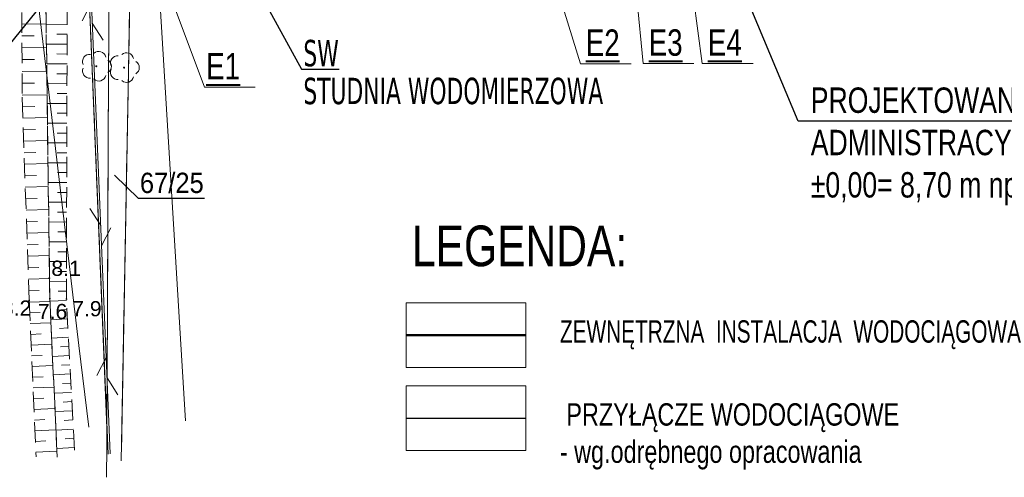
# Model space of a CAD drawing. Extents: x 5477991 to 5478238, y 5952118 to 5952269.
# Tile 5 of 10: x 5478130 to 5478178, y 5952169 to 5952192. Entities that reach past the tile are written whole.
import ezdxf
from ezdxf import colors
from ezdxf.entities.mleader import LeaderData, LeaderLine
from ezdxf.math import Vec2, Vec3

# ---------------------------------------------------------------- set-up
doc = ezdxf.new("R2010")
doc.units = 0
doc.header["$LTSCALE"] = 0.5
for name, pattern in [('2 1', [3, 2, -1]), ('3 1', [4, 3, -1]), ('EGKK', [4, 3, -1]), ('EGUG', [2, 1, -1])]:
    doc.linetypes.add(name, pattern=pattern)
for name, color, linetype, lineweight in [('--- 01 WODA', 150, 'Continuous', 50), ('--- 01 WODA OZNACZENIA', 140, 'Continuous', 25), ('--zagosp', 7, 'Continuous', 0), ('EGDE', 7, 'Continuous', 20), ('EGDE_O', 7, 'Continuous', 20), ('EGKK', 251, 'Continuous', 20), ('EGUG', 251, 'Continuous', 20), ('IE_wsp', 1, 'Continuous', 40), ('OTR', 251, 'Continuous', 20), ('OTRN', 251, 'Continuous', 20), ('OTRN_O', 251, 'Continuous', 18), ('OTZ', 7, 'Continuous', 20), ('SUK', 251, 'Continuous', 20), ('SUT', 251, 'Continuous', 20)]:
    doc.layers.add(name, color=color, linetype=linetype, lineweight=lineweight)
for name, color, linetype in [('---01-PRZYŁĄCZE', 5, 'Continuous'), ('--OPISY', 7, 'Continuous'), ('Strzałka', 251, 'Continuous')]:
    doc.layers.add(name, color=color, linetype=linetype)
doc.styles.add('1-500', font='arial.ttf', dxfattribs={"width": 0.75, "height": 1.25})
doc.styles.add('Arial', font='arial.ttf')
doc.styles.add('BDOT', font='Arial.ttf', dxfattribs={"width": 0.9})
doc.styles.add('EGiB', font='Arial.ttf', dxfattribs={"width": 0.9})
doc.styles.add('POGRUBIONY', font='times.ttf', dxfattribs={"width": 0.8})
doc.styles.add('PZ', font='romand.shx', dxfattribs={"width": 0.7})
doc.styles.add('STYL-1', font='arial.ttf', dxfattribs={"width": 0.75})
doc.linetypes.add('SUTP', pattern='A,7.5,[50,msgB.shx,S=1,R=0,X=0,Y=0],15,[50,msgB.shx,S=1,R=180,X=0,Y=0],7.5', length=30)
doc.dimstyles.new('PZ', dxfattribs={"dimscale": 0.5, "dimtxt": 2.2, "dimasz": 0, "dimexe": 0, "dimexo": 0, "dimgap": 0.5, "dimtad": 1, "dimdec": 1, "dimlfac": 0.1, "dimzin": 0, "dimdsep": 46, "dimtxsty": 'PZ', "dimcen": 0.09, "dimse1": 1, "dimse2": 1, "dimsd1": 1, "dimsd2": 1, "dimclrd": 8, "dimclre": 8, "dimclrt": 256, "dimadec": 0, "dimazin": 0, "dimtfac": 1, "dimtdec": 1, "dimtofl": 0, "dimtmove": 1, "dimatfit": 3, "dimfxl": 1, "dimtolj": 1, "dimtzin": 0, "dimarcsym": 0})

# ---------------------------------------------------------------- blocks, each defined once
blk = doc.blocks.new('OTRN')
at = {"layer": 'OTRN', "color": 0, "const_width": 0.09}
blk.add_lwpolyline([(-0.045, 0, 1), (0.045, 0, 1)], format="xyb", close=True, dxfattribs=at)
at = {"layer": 'OTRN_O', "color": 0, "style": 'BDOT'}
blk.add_attdef('RZEDNA', (0.514, 0.515), '', height=1.5, dxfattribs=at)
blk = doc.blocks.new('OTZL')
at = {"layer": 'OTZ', "color": 0, "lineweight": 18, "const_width": 0.1}
blk.add_lwpolyline([(-0.05, 0, 1), (0.05, 0, 1)], format="xyb", close=True, dxfattribs=at)
at = {"layer": 'OTZ', "color": 0, "lineweight": 18}
for centre, start, end in [((-0.647, 0.47), 84, 204), ((0.247, 0.761), 12, 132), ((0.8, 0), 300, 60), ((-0.647, -0.47), 156, 276), ((0.247, -0.761), 228, 348)]:
    blk.add_arc(centre, 0.7, start, end, dxfattribs=at)
blk = doc.blocks.new('SUTP')
at = {"layer": 'SUT', "color": 0, "lineweight": 18}
for p, q in [((-1, 0.268), (0, 2)), ((1, -1.732), (0, 0))]:
    blk.add_line(p, q, dxfattribs=at)
blk = doc.blocks.new('_None')

msp = doc.modelspace()

# ---------------------------------------------------------------- linework, layer by layer
at = {"layer": '--- 01 WODA', "flags": 128}
msp.add_lwpolyline([(5478148.571, 5952176.103), (5478154.46, 5952176.103)], dxfattribs=at)
at = {"layer": '---01-PRZYŁĄCZE', "flags": 128}
msp.add_lwpolyline([(5478148.571, 5952172.019), (5478154.46, 5952172.019)], dxfattribs=at)
at = {"layer": '--OPISY'}
msp.add_lwpolyline([(5478186.359, 5952186.641), (5478167.886, 5952186.641), (5478158.626, 5952208.748)], dxfattribs=at)
at = {"layer": '--zagosp', "linetype": 'Continuous'}
for points in [[(5478148.571, 5952177.691), (5478154.46, 5952177.691), (5478154.46, 5952174.515), (5478148.571, 5952174.515)], [(5478148.571, 5952173.607), (5478154.46, 5952173.607), (5478154.46, 5952170.431), (5478148.571, 5952170.431)]]:
    msp.add_lwpolyline(points, close=True, dxfattribs=at)
at = {"layer": 'EGDE', "lineweight": 18}
for points in [[(5478138.643, 5952261.948), (5478135.96, 5952225.92), (5478183.22, 5952225.18), (5478182.42, 5952197.17), (5478135.06, 5952197.9), (5478134.54, 5952169.916)], [(5478133.87, 5952170.732), (5478132.75, 5952197.94), (5478131.99, 5952216.23), (5478132.73, 5952225.97), (5478135.46, 5952261.562)], [(5478134.548, 5952170.371), (5478135.06, 5952197.9), (5478132.75, 5952197.94), (5478133.89, 5952170.239)]]:
    msp.add_lwpolyline(points, dxfattribs=at)
at = {"layer": 'EGKK', "color": 82, "linetype": 'EGKK', "lineweight": 18, "true_color": 0x24bc24}
msp.add_lwpolyline([(5478134.569, 5952171.505), (5478134.566, 5952171.323)], dxfattribs=at)
at = {"layer": 'EGUG', "linetype": 'EGUG', "lineweight": 18}
for points in [[(5478133.878, 5952170.536), (5478132.75, 5952197.94), (5478131.99, 5952216.23), (5478132.73, 5952225.97), (5478135.479, 5952261.807)], [(5478134.566, 5952171.322), (5478135.06, 5952197.9), (5478135.96, 5952225.92), (5478138.641, 5952261.913)], [(5478135.458, 5952261.531), (5478132.73, 5952225.97), (5478131.99, 5952216.23), (5478132.75, 5952197.94), (5478133.841, 5952171.424)], [(5478201.197, 5952247.222), (5478186.09, 5952245.8), (5478183.22, 5952225.18), (5478182.42, 5952197.17), (5478135.06, 5952197.9), (5478134.54, 5952169.967)]]:
    msp.add_lwpolyline(points, dxfattribs=at)
at = {"layer": 'OTR'}
for p, q in [((5478129.651, 5952191.416), (5478130.844, 5952191.419)), ((5478131.878, 5952191.4), (5478130.845, 5952191.403)), ((5478129.652, 5952190.834), (5478130.252, 5952190.835)), ((5478131.876, 5952190.914), (5478131.364, 5952190.915)), ((5478131.875, 5952190.427), (5478130.857, 5952190.43)), ((5478129.654, 5952190.251), (5478130.86, 5952190.255)), ((5478131.873, 5952189.941), (5478131.369, 5952189.942)), ((5478129.655, 5952189.669), (5478130.261, 5952189.671)), ((5478131.872, 5952189.454), (5478130.87, 5952189.457)), ((5478129.657, 5952189.087), (5478130.875, 5952189.09)), ((5478131.871, 5952188.968), (5478131.373, 5952188.969)), ((5478129.658, 5952188.505), (5478130.27, 5952188.507)), ((5478131.869, 5952188.481), (5478130.883, 5952188.484)), ((5478129.66, 5952187.923), (5478130.89, 5952187.926)), ((5478131.868, 5952187.995), (5478131.378, 5952187.996)), ((5478131.867, 5952187.508), (5478130.895, 5952187.511)), ((5478129.677, 5952187.341), (5478130.287, 5952187.362)), ((5478131.865, 5952187.022), (5478131.383, 5952187.023)), ((5478129.697, 5952186.775), (5478130.904, 5952186.817)), ((5478131.864, 5952186.535), (5478130.908, 5952186.538)), ((5478129.716, 5952186.209), (5478130.314, 5952186.23)), ((5478131.863, 5952186.049), (5478131.388, 5952186.05)), ((5478129.736, 5952185.643), (5478130.919, 5952185.685)), ((5478131.861, 5952185.562), (5478130.92, 5952185.565)), ((5478129.756, 5952185.078), (5478130.341, 5952185.098)), ((5478131.86, 5952185.075), (5478131.393, 5952185.077)), ((5478129.776, 5952184.512), (5478130.934, 5952184.552)), ((5478131.859, 5952184.589), (5478130.933, 5952184.592)), ((5478131.857, 5952184.102), (5478131.398, 5952184.104)), ((5478129.795, 5952183.946), (5478130.368, 5952183.966)), ((5478131.856, 5952183.616), (5478130.946, 5952183.618)), ((5478129.815, 5952183.38), (5478130.948, 5952183.42)), ((5478131.855, 5952183.129), (5478131.403, 5952183.131)), ((5478129.835, 5952182.814), (5478130.395, 5952182.834)), ((5478131.853, 5952182.643), (5478130.958, 5952182.645)), ((5478129.855, 5952182.248), (5478130.963, 5952182.287)), ((5478131.852, 5952182.156), (5478131.408, 5952182.158)), ((5478129.875, 5952181.683), (5478130.422, 5952181.702)), ((5478131.851, 5952181.67), (5478130.971, 5952181.672)), ((5478129.894, 5952181.117), (5478130.978, 5952181.155)), ((5478131.849, 5952181.183), (5478131.413, 5952181.184)), ((5478131.848, 5952180.697), (5478130.984, 5952180.699)), ((5478129.914, 5952180.551), (5478130.45, 5952180.57)), ((5478131.846, 5952180.21), (5478131.418, 5952180.211)), ((5478129.934, 5952179.985), (5478130.992, 5952180.022)), ((5478131.845, 5952179.724), (5478130.996, 5952179.726)), ((5478129.954, 5952179.419), (5478130.477, 5952179.438)), ((5478131.844, 5952179.237), (5478131.423, 5952179.238)), ((5478129.974, 5952178.853), (5478131.007, 5952178.89)), ((5478131.842, 5952178.751), (5478131.009, 5952178.753)), ((5478129.993, 5952178.288), (5478130.504, 5952178.306)), ((5478131.841, 5952178.264), (5478131.428, 5952178.265)), ((5478130.014, 5952177.722), (5478131.026, 5952177.766)), ((5478131.844, 5952177.811), (5478131.026, 5952177.767)), ((5478130.037, 5952177.195), (5478130.544, 5952177.217)), ((5478131.868, 5952177.359), (5478131.458, 5952177.337)), ((5478131.892, 5952176.906), (5478131.069, 5952176.862)), ((5478130.06, 5952176.668), (5478131.076, 5952176.712)), ((5478131.917, 5952176.454), (5478131.504, 5952176.431)), ((5478130.083, 5952176.14), (5478130.592, 5952176.163)), ((5478131.941, 5952176.001), (5478131.112, 5952175.957)), ((5478130.106, 5952175.613), (5478131.126, 5952175.658)), ((5478131.965, 5952175.549), (5478131.549, 5952175.526)), ((5478130.129, 5952175.086), (5478130.64, 5952175.108)), ((5478131.99, 5952175.096), (5478131.155, 5952175.051)), ((5478130.152, 5952174.559), (5478131.176, 5952174.604)), ((5478132.014, 5952174.644), (5478131.595, 5952174.621)), ((5478130.174, 5952174.032), (5478130.688, 5952174.054)), ((5478132.038, 5952174.191), (5478131.198, 5952174.146)), ((5478130.197, 5952173.505), (5478131.226, 5952173.549)), ((5478132.063, 5952173.739), (5478131.641, 5952173.716)), ((5478130.22, 5952172.978), (5478130.736, 5952173)), ((5478132.087, 5952173.287), (5478131.24, 5952173.241)), ((5478130.243, 5952172.45), (5478131.276, 5952172.495)), ((5478132.136, 5952172.382), (5478131.283, 5952172.336)), ((5478132.111, 5952172.834), (5478131.687, 5952172.811)), ((5478130.266, 5952171.923), (5478130.783, 5952171.946)), ((5478132.16, 5952171.929), (5478131.732, 5952171.906)), ((5478130.289, 5952171.396), (5478131.326, 5952171.441)), ((5478132.185, 5952171.477), (5478131.326, 5952171.431)), ((5478132.209, 5952171.024), (5478131.778, 5952171.001)), ((5478130.312, 5952170.869), (5478130.831, 5952170.892)), ((5478132.233, 5952170.572), (5478131.369, 5952170.525)), ((5478130.335, 5952170.342), (5478131.375, 5952170.387))]:
    msp.add_line(p, q, dxfattribs=at)
at = {"layer": 'OTR', "linetype": '2 1', "lineweight": 18}
for points in [[(5478131.389, 5952170.103), (5478131.02, 5952177.9), (5478130.74, 5952199.46), (5478130.93, 5952216.73), (5478130.78, 5952218.43), (5478130.53, 5952218.92), (5478129.9, 5952218.27), (5478129.63, 5952199.49), (5478129.66, 5952187.82), (5478130.01, 5952177.81), (5478130.345, 5952170.112)], [(5478132.241, 5952170.434), (5478131.84, 5952177.88), (5478131.9, 5952199.5), (5478131.97, 5952218.27), (5478131.51, 5952218.87), (5478131.24, 5952218.45), (5478130.93, 5952216.73), (5478130.74, 5952199.46), (5478131.02, 5952177.9), (5478131.359, 5952170.742)]]:
    msp.add_lwpolyline(points, dxfattribs=at)
at = {"layer": 'Strzałka'}
msp.add_polyline3d([(5478138.636, 5952182.829, 0), (5478135.383, 5952182.829, 0), (5478134.201, 5952183.974, 0)], dxfattribs=at)
at = {"layer": 'SUK', "lineweight": 18}
for points in [[(5478132.942, 5952171.567), (5478132.46, 5952175.59), (5478129.6, 5952199.72), (5478132.13, 5952248.55)], [(5478137.704, 5952171.888), (5478135.32, 5952210.94), (5478137.17, 5952247.91)]]:
    msp.add_lwpolyline(points, dxfattribs=at)
at = {"layer": 'SUT', "linetype": '3 1', "lineweight": 18}
for points in [[(5478133.821, 5952169.105), (5478134, 5952207.05), (5478136.79, 5952259.85), (5478141.44, 5952266.25)], [(5478133.828, 5952170.469), (5478134, 5952207.05), (5478136.79, 5952259.85), (5478141.44, 5952266.25)]]:
    msp.add_lwpolyline(points, dxfattribs=at)
at = {"layer": 'SUT', "linetype": 'Continuous', "lineweight": 18, "flags": 128}
msp.add_lwpolyline([(5478136.83, 5952260.26), (5478132.65, 5952202.7), (5478133.996, 5952170.257)], dxfattribs=at)

# ---------------------------------------------------------------- block references
at = {"layer": 'OTRN'}
ref = msp.add_blockref('OTRN', (5478131, 5952178.91), dxfattribs=dict(at, xscale=0.5, yscale=0.5, zscale=0.5, rotation=360))
ref.add_attrib('RZEDNA', '8.1', (5478131.098, 5952179.02, 8.1), dxfattribs={"layer": 'OTRN_O', "color": 0, "height": 0.75, "style": 'BDOT'})
ref = msp.add_blockref('OTRN', (5478130.01, 5952177.81), dxfattribs=dict(at, xscale=0.5, yscale=0.5, zscale=0.5, rotation=360))
ref.add_attrib('RZEDNA', '8.2', (5478128.66, 5952177.06, 8.2), dxfattribs={"layer": 'OTRN_O', "color": 0, "height": 0.75, "style": 'BDOT'})
ref = msp.add_blockref('OTRN', (5478131.02, 5952177.9), dxfattribs=dict(at, xscale=0.5, yscale=0.5, zscale=0.5, rotation=360))
ref.add_attrib('RZEDNA', '7.6', (5478130.43, 5952176.89, 7.6), dxfattribs={"layer": 'OTRN_O', "color": 0, "height": 0.75, "style": 'BDOT'})
ref = msp.add_blockref('OTRN', (5478131.84, 5952177.88), dxfattribs=dict(at, xscale=0.5, yscale=0.5, zscale=0.5, rotation=360))
ref.add_attrib('RZEDNA', '7.9', (5478132.12, 5952177.03, 7.9), dxfattribs={"layer": 'OTRN_O', "color": 0, "height": 0.75, "style": 'BDOT'})
at = {"layer": 'OTZ', "xscale": 0.5, "yscale": 0.5, "zscale": 0.5, "rotation": 360}
for p in [(5478133.31, 5952189.34), (5478134.68, 5952189.27)]:
    msp.add_blockref('OTZL', p, dxfattribs=at)
at = {"layer": 'SUT', "linetype": 'SUTP', "lineweight": 18, "xscale": 0.5, "yscale": 0.5, "zscale": 0.5}
for p, rotation in [((5478133.116, 5952191.46), 2.375405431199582), ((5478133.53, 5952181.498), 182.3754054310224), ((5478133.84, 5952174.004), 2.375405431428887)]:
    msp.add_blockref('SUTP', p, dxfattribs=dict(at, rotation=rotation))

# ---------------------------------------------------------------- texts
at = {"layer": '--- 01 WODA OZNACZENIA', "color": 140, "linetype": 'Continuous', "insert": (5478143.51, 5952189.973), "char_height": 1.3, "attachment_point": 4, "style": 'PZ'}
msp.add_mtext('\\fTahoma|b0|i0|c238|p32;SW', dxfattribs=at)
at = {"layer": '--OPISY', "insert": (5478168.5, 5952188.294), "char_height": 1.25, "width": 27.21426, "attachment_point": 1, "line_spacing_factor": 0.8, "style": '1-500'}
msp.add_mtext('\\pxsm1,;PROJEKTOWANY BUDYNEK  ADMINISTRACYJNY \\P{\\C1;%%P0,00= 8,70 m npm}', dxfattribs=at)
at = {"layer": '--zagosp', "linetype": 'Continuous', "insert": (5478148.86, 5952181.495), "char_height": 2, "width": 23.6515, "attachment_point": 1, "rotation": 0, "style": 'STYL-1'}
msp.add_mtext('LEGENDA:', dxfattribs=at)
at = {"layer": '--zagosp', "linetype": 'Continuous', "char_height": 1.1, "width": 27.60568, "attachment_point": 1, "style": 'STYL-1'}
for s, insert in [('ZEWNĘTRZNA  INSTALACJA  WODOCIĄGOWA', (5478156.142, 5952176.833)), (' PRZYŁĄCZE WODOCIĄGOWE \\P- wg.odrębnego opracowania', (5478156.142, 5952172.749))]:
    msp.add_mtext(s, dxfattribs=dict(at, insert=insert))
at = {"layer": 'EGDE_O', "insert": (5478135.459, 5952183.084), "char_height": 1, "attachment_point": 7, "style": 'EGiB'}
msp.add_mtext('67/25\\P', dxfattribs=at)

# ---------------------------------------------------------------- next in the draw order: leaders
at = {"layer": 'IE_wsp', "lineweight": 15}
ml = msp.add_multileader_mtext('Standard', dxfattribs=at)
ml.set_content('{\\L\\W0.75;E2}', color=1, style='Arial')
ml.set_leader_properties(color=256, lineweight=18)
ml.set_arrow_properties(name='NONE')
ml.build(insert=Vec2(0, 0))
ml.multileader.update_dxf_attribs({"text_left_attachment_type": 8, "text_right_attachment_type": 8, "dogleg_length": 0.36, "arrow_head_size": 0.3})
ctx = ml.context
ctx.base_point, ctx.char_height, ctx.arrow_head_size, ctx.landing_gap_size, ctx.plane_origin = Vec3(5478157.511, 5952189.466, 10.18), 1.3, 0.3, 0.09, Vec3(5478174.614, 5952168.979, 10.18)
ctx.left_attachment, ctx.right_attachment, ctx.text_align_type = 8, 8, 2
notes = []
notes.append((ctx, [(0, (1, 1, 0), (5478157.151, 5952189.466, 10.18), (1, 0), 0.36, [(0, [(5478153.772, 5952200.545, 10.18)], 256, [])])]))
ctx.mtext.insert, ctx.mtext.alignment, ctx.mtext.flow_direction = Vec3(5478159.086, 5952191.151, 10.18), 3, 5
ctx.mtext.has_bg_fill, ctx.mtext.bg_color, ctx.mtext.bg_scale_factor, ctx.mtext.bg_transparency, ctx.mtext.use_window_bg_color = 1, -1023410175, 1, 0, 1
ml = msp.add_multileader_mtext('Standard', dxfattribs=at)
ml.set_content('{\\fArial|b0|i0|c238|p18;ZKP wg. opracowania ENEA Operator}', color=256, style='POGRUBIONY')
ml.set_leader_properties(color=256)
ml.build(insert=Vec2(0, 0))
ml.multileader.update_dxf_attribs({"text_left_attachment_type": 2, "text_right_attachment_type": 2, "text_top_attachment_type": 0, "text_bottom_attachment_type": 0, "dogleg_length": 0.36, "arrow_head_size": 0.2})
ctx = ml.context
ctx.base_point, ctx.char_height, ctx.arrow_head_size, ctx.landing_gap_size, ctx.plane_origin = Vec3(5478103.532, 5952187.895, -0.36), 1.2, 0.2, 0.2, Vec3(5478126.404, 5952186.939, -0.36)
ctx.left_attachment, ctx.right_attachment, ctx.top_attachment, ctx.bottom_attachment, ctx.text_align_type = 2, 2, 0, 0, 2
notes.append((ctx, [(0, (1, 1, 0), (5478126.998, 5952187.895, -0.36), (-1, 0), 0.36, [(0, [(5478135.062, 5952197.903, 8.465)], 256, [])])]))
ctx.mtext.insert, ctx.mtext.alignment, ctx.mtext.flow_direction = Vec3(5478126.438, 5952188.681, -0.36), 3, 5
ctx.mtext.has_bg_fill, ctx.mtext.bg_color, ctx.mtext.bg_scale_factor, ctx.mtext.bg_transparency, ctx.mtext.use_window_bg_color = 1, -1023410175, 1.1, 0, 1
for ctx, leaders in notes:
    for number, flags, end, landing, length, lines in leaders:
        leader = LeaderData()
        leader.index, (leader.has_last_leader_line, leader.has_dogleg_vector, leader.attachment_direction) = number, flags
        leader.last_leader_point, leader.dogleg_vector, leader.dogleg_length = Vec3(end), Vec3(landing), length
        for number, points, colour, breaks in lines:
            line = LeaderLine()
            line.index, line.vertices, line.color, line.breaks = number, Vec3.list(points), colors.encode_raw_color(colour), breaks
            leader.lines.append(line)
        ctx.leaders.append(leader)

# ---------------------------------------------------------------- next in the draw order: texts
at = {"layer": '--- 01 WODA OZNACZENIA', "color": 140, "linetype": 'Continuous', "insert": (5478143.51, 5952188.111), "char_height": 1.3, "attachment_point": 4, "style": 'PZ'}
msp.add_mtext('\\fTahoma|b0|i0|c238|p32;STUDNIA WODOMIERZOWA', dxfattribs=at)

# ---------------------------------------------------------------- next in the draw order: leaders
at = {"layer": 'IE_wsp', "lineweight": 15}
ml = msp.add_multileader_mtext('Standard', dxfattribs=at)
ml.set_content('{\\L\\W0.75;E3}', color=1, style='Arial')
ml.set_leader_properties(color=256, lineweight=18)
ml.set_arrow_properties(name='NONE')
ml.build(insert=Vec2(0, 0))
ml.multileader.update_dxf_attribs({"text_left_attachment_type": 8, "text_right_attachment_type": 8, "dogleg_length": 0.36, "arrow_head_size": 0.3})
ctx = ml.context
ctx.base_point, ctx.char_height, ctx.arrow_head_size, ctx.landing_gap_size, ctx.plane_origin = Vec3(5478160.6, 5952189.471), 1.3, 0.3, 0.09, Vec3(5478177.714, 5952168.984)
ctx.left_attachment, ctx.right_attachment, ctx.text_align_type = 8, 8, 2
notes = []
notes.append((ctx, [(0, (1, 1, 0), (5478160.24, 5952189.471), (1, 0), 0.36, [(0, [(5478158.665, 5952205.951)], 256, [])])]))
ctx.mtext.insert, ctx.mtext.alignment, ctx.mtext.flow_direction = Vec3(5478162.186, 5952191.156), 3, 5
ctx.mtext.has_bg_fill, ctx.mtext.bg_color, ctx.mtext.bg_scale_factor, ctx.mtext.bg_transparency, ctx.mtext.use_window_bg_color = 1, -1023410175, 1, 0, 1
ml = msp.add_multileader_mtext('Standard', dxfattribs=at)
ml.set_content('{\\L\\W0.75;E1}', color=1, style='Arial')
ml.set_leader_properties(color=256, lineweight=18)
ml.set_arrow_properties(name='NONE')
ml.build(insert=Vec2(0, 0))
ml.multileader.update_dxf_attribs({"text_left_attachment_type": 8, "text_right_attachment_type": 8, "dogleg_length": 0.36, "arrow_head_size": 0.3})
ctx = ml.context
ctx.base_point, ctx.char_height, ctx.arrow_head_size, ctx.landing_gap_size, ctx.plane_origin = Vec3(5478145.345, 5952190.409, 10.18), 1.3, 0.3, 0.09, Vec3(5478155.919, 5952167.82, 10.18)
ctx.left_attachment, ctx.right_attachment, ctx.text_align_type = 8, 8, 2
notes.append((ctx, [(0, (1, 1, 0), (5478138.633, 5952188.307, 10.18), (1, 0), 0.36, [(0, [(5478135.059, 5952197.902, 10.18)], 256, [])])]))
ctx.mtext.insert, ctx.mtext.alignment, ctx.mtext.flow_direction = Vec3(5478140.391, 5952189.992, 10.18), 3, 5
ctx.mtext.has_bg_fill, ctx.mtext.bg_color, ctx.mtext.bg_scale_factor, ctx.mtext.bg_transparency, ctx.mtext.use_window_bg_color = 1, -1023410175, 1, 0, 1
for ctx, leaders in notes:
    for number, flags, end, landing, length, lines in leaders:
        leader = LeaderData()
        leader.index, (leader.has_last_leader_line, leader.has_dogleg_vector, leader.attachment_direction) = number, flags
        leader.last_leader_point, leader.dogleg_vector, leader.dogleg_length = Vec3(end), Vec3(landing), length
        for number, points, colour, breaks in lines:
            line = LeaderLine()
            line.index, line.vertices, line.color, line.breaks = number, Vec3.list(points), colors.encode_raw_color(colour), breaks
            leader.lines.append(line)
        ctx.leaders.append(leader)

# ---------------------------------------------------------------- next in the draw order: leaders
at = {"layer": '--- 01 WODA OZNACZENIA', "color": 4, "linetype": 'Continuous', "annotation_type": 0, "has_hookline": 1, "hookline_direction": 0, "text_width": 1.763}
msp.add_leader([(5478137.335, 5952200.336), (5478143.41, 5952189.2)], dimstyle='PZ', override={"dimgap": 0.2, "dimclrd": 256}, dxfattribs=at)
at = {"layer": 'IE_wsp', "lineweight": 15}
ml = msp.add_multileader_mtext('Standard', dxfattribs=at)
ml.set_content('{\\L\\W0.75;E4}', color=1, style='Arial')
ml.set_leader_properties(color=256, lineweight=18)
ml.set_arrow_properties(name='NONE')
ml.build(insert=Vec2(0, 0))
ml.multileader.update_dxf_attribs({"text_left_attachment_type": 8, "text_right_attachment_type": 8, "dogleg_length": 0.36, "arrow_head_size": 0.3})
ctx = ml.context
ctx.base_point, ctx.char_height, ctx.arrow_head_size, ctx.landing_gap_size, ctx.plane_origin = Vec3(5478163.516, 5952189.471), 1.3, 0.3, 0.09, Vec3(5478180.626, 5952168.984)
ctx.left_attachment, ctx.right_attachment, ctx.text_align_type = 8, 8, 2
notes = []
notes.append((ctx, [(0, (1, 1, 0), (5478163.156, 5952189.471), (1, 0), 0.36, [(0, [(5478160.958, 5952205.915)], 256, [])])]))
ctx.mtext.insert, ctx.mtext.alignment, ctx.mtext.flow_direction = Vec3(5478165.098, 5952191.156), 3, 5
ctx.mtext.has_bg_fill, ctx.mtext.bg_color, ctx.mtext.bg_scale_factor, ctx.mtext.bg_transparency, ctx.mtext.use_window_bg_color = 1, -1023410175, 1, 0, 1
for ctx, leaders in notes:
    for number, flags, end, landing, length, lines in leaders:
        leader = LeaderData()
        leader.index, (leader.has_last_leader_line, leader.has_dogleg_vector, leader.attachment_direction) = number, flags
        leader.last_leader_point, leader.dogleg_vector, leader.dogleg_length = Vec3(end), Vec3(landing), length
        for number, points, colour, breaks in lines:
            line = LeaderLine()
            line.index, line.vertices, line.color, line.breaks = number, Vec3.list(points), colors.encode_raw_color(colour), breaks
            leader.lines.append(line)
        ctx.leaders.append(leader)

doc.saveas('drawing.dxf')
